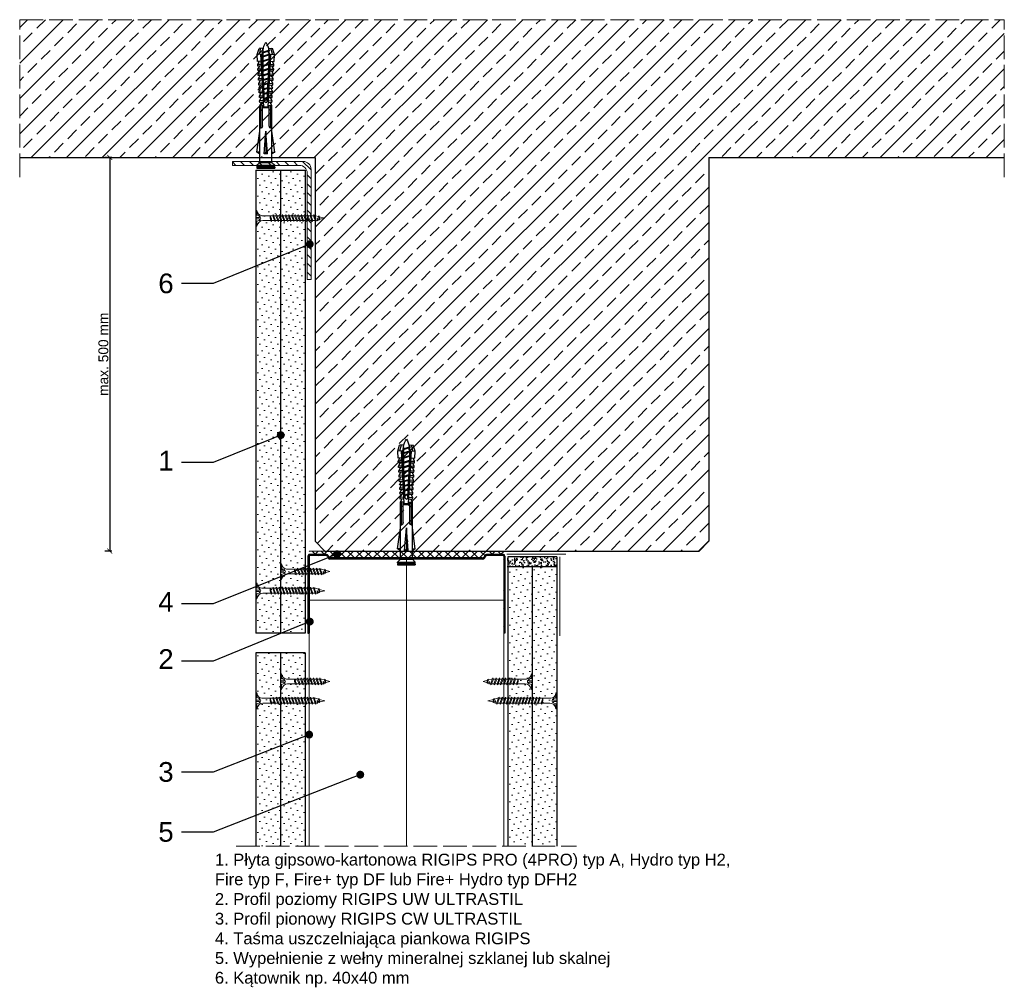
# Model space of a CAD drawing. Header units: millimetres. Extents: x 2445 to 2945, y 503 to 994.
import ezdxf
from ezdxf import colors
from ezdxf.entities.mleader import LeaderData, LeaderLine
from ezdxf.math import Vec2, Vec3

# ---------------------------------------------------------------- set-up
doc = ezdxf.new("R2010")
doc.units = ezdxf.units.MM
doc.linetypes.add('ACAD_ISO02W100', pattern=[15, 12, -3])
for name, color, linetype, lineweight in [('_ISOVER WELNA', 7, 'BATTING', 9), ('_RIGIPS AKCESORIA', 7, 'Continuous', 18), ('_RIGIPS G-K', 7, 'Continuous', 25), ('_RIGIPS PROFIL', 7, 'Continuous', 18), ('KRESKOWANIE', 7, 'Continuous', 9), ('OPISY', 7, 'Continuous', 9), ('PRZERYWANA', 7, 'ACAD_ISO02W100', 9), ('WYMIARY', 7, 'Continuous', 25)]:
    doc.layers.add(name, color=color, linetype=linetype, lineweight=lineweight)
doc.styles.get("Standard").update_dxf_attribs({"font": 'arial.ttf'})
doc.linetypes.add('BATTING', pattern='A,0.00254,-2.54,[134,ltypeshp.shx,S=2.54,R=0,X=-2.54,Y=0],-5.08,[134,ltypeshp.shx,S=2.54,R=180,X=2.54,Y=0],-2.54', length=10.16254)
doc.dimstyles.new('ISO-25', dxfattribs={"dimtxt": 5, "dimasz": 2.5, "dimexe": 2.5, "dimexo": 0.625, "dimtad": 1, "dimtxsty": 'Standard', "dimblk": 'ARCHTICK', "dimcen": 2.5, "dimadec": 0, "dimazin": 0, "dimtfac": 1, "dimtmove": 0, "dimatfit": 3, "dimfxl": 1, "dimfxlon": 1, "dimarcsym": 0})
pattern_1 = [(315, (4683.2067, -36.1), (-1.122532, -3.367596), [0, -3.175])]

# ---------------------------------------------------------------- blocks, each defined once
blk = doc.blocks.new('TN 25')
at = {"layer": '_RIGIPS AKCESORIA'}
for p, q in [((0, -0.84), (0, 7.16)), ((0, 7.16), (0.46, 7.16)), ((0.46, 7.16), (0.46, 4.78)), ((8.47, 4.46), (8.79, 5)), ((8.79, 5), (9.93, 2.01)), ((10.1, 4.46), (10.41, 5)), ((10.41, 5), (11.56, 2.01)), ((11.67, 4.46), (11.99, 5)), ((11.99, 5), (13.14, 2.01)), ((13.21, 4.46), (13.52, 5)), ((13.52, 5), (14.67, 2.01)), ((14.8, 4.46), (15.12, 5)), ((15.12, 5), (16.26, 2.01)), ((16.42, 4.46), (16.73, 5)), ((16.73, 5), (17.88, 2.01)), ((17.99, 4.46), (18.31, 5)), ((18.31, 5), (19.45, 2.01)), ((19.68, 4.46), (20, 5)), ((20, 5), (21.14, 2.01)), ((0.46, 4.78), (0, 4.78)), ((0, 3.5), (1.77, 3.5)), ((0, 2.83), (1.77, 2.83)), ((0.46, 1.64), (0, 1.64)), ((0.46, -0.84), (0.46, 1.64)), ((1.77, 3.5), (1.77, 4.2)), ((1.77, 2.83), (1.77, 2.18)), ((3.02, 4.46), (8.47, 4.46)), ((7.49, 2.01), (3.55, 2.01)), ((7.12, 4.46), (7.12, 3.18)), ((8.03, 2.01), (7.12, 4.46)), ((7.12, 3.18), (7.65, 1.53)), ((7.65, 1.53), (8.03, 2.01)), ((9.41, 2.01), (8.03, 2.01)), ((9.61, 1.51), (8.47, 4.46)), ((9, 4.46), (10.1, 4.46)), ((9.93, 2.01), (9.61, 1.51)), ((11.04, 2.01), (9.93, 2.01)), ((11.23, 1.51), (10.1, 4.46)), ((10.62, 4.46), (11.67, 4.46)), ((11.56, 2.01), (11.23, 1.51)), ((12.61, 2.01), (11.56, 2.01)), ((12.81, 1.51), (11.67, 4.46)), ((12.2, 4.46), (13.21, 4.46)), ((13.14, 2.01), (12.81, 1.51)), ((14.15, 2.01), (13.14, 2.01)), ((14.34, 1.51), (13.21, 4.46)), ((13.73, 4.46), (14.8, 4.46)), ((14.67, 2.01), (14.34, 1.51)), ((15.74, 2.01), (14.67, 2.01)), ((15.94, 1.51), (14.8, 4.46)), ((15.33, 4.46), (16.42, 4.46)), ((16.26, 2.01), (15.94, 1.51)), ((17.36, 2.01), (16.26, 2.01)), ((17.55, 1.51), (16.42, 4.46)), ((16.94, 4.46), (17.99, 4.46)), ((17.88, 2.01), (17.55, 1.51)), ((18.93, 2.01), (17.88, 2.01)), ((19.13, 1.51), (17.99, 4.46)), ((18.52, 4.46), (19.68, 4.46)), ((19.45, 2.01), (19.13, 1.51)), ((19.45, 2.01), (20.62, 2.01)), ((20.82, 1.51), (19.68, 4.46)), ((20.21, 4.46), (20.7, 4.46)), ((20.7, 4.46), (22.28, 3.98)), ((21.14, 2.01), (20.82, 1.51)), ((21.14, 2.01), (21.81, 2.12)), ((21.85, 1.83), (21.67, 3.28)), ((21.67, 3.28), (22.14, 2.4)), ((22.14, 2.4), (21.85, 1.83)), ((22.7, 2.36), (22.14, 2.4)), ((22.28, 3.98), (22.56, 4.37)), ((22.7, 2.36), (22.28, 3.98)), ((22.56, 4.37), (23.03, 2.71)), ((23.03, 2.71), (22.7, 2.36)), ((22.71, 3.85), (25, 3.24)), ((25, 3.24), (23.03, 2.71)), ((0, -0.84), (0.46, -0.84))]:
    blk.add_line(p, q, dxfattribs=at)
for centre, major_axis, ratio, start_param, end_param in [((3.09, 7.67), (0.17, 3.2), 0.826134, 1.773653, 3.180586), ((-0.04, 0.9), (0, 3.93), 0.848176, -0.720942, -0.151112), ((3.37, -1.57), (0.28, 3.57), 0.832181, 0.035984, 1.430787), ((-2.73, 15.91), (0, 14.76), 0.848176, 3.399396, 3.475072), ((0.59, 4.62), (0, 2.81), 0.848176, 3.475072, 3.862535), ((1.66, 3.18), (0, 0.895), 0.848176, -1.552777, -0.720942), ((1.66, 3.18), (0, 0.895), 0.848176, 3.862535, 4.730408)]:
    blk.add_ellipse(centre, major_axis=major_axis, ratio=ratio, start_param=start_param, end_param=end_param, dxfattribs=at)
blk = doc.blocks.new('TN 35')
at = {"layer": '_RIGIPS AKCESORIA'}
for p, q in [((0, -0.84), (0, 7.16)), ((0, 7.16), (0.46, 7.16)), ((0.46, 7.16), (0.46, 4.78)), ((8.47, 4.46), (8.79, 5)), ((8.79, 5), (9.93, 2.01)), ((10.1, 4.46), (10.41, 5)), ((10.41, 5), (11.56, 2.01)), ((11.67, 4.46), (11.99, 5)), ((11.99, 5), (13.14, 2.01)), ((13.21, 4.46), (13.52, 5)), ((13.52, 5), (14.67, 2.01)), ((14.8, 4.46), (15.12, 5)), ((15.12, 5), (16.26, 2.01)), ((16.42, 4.46), (16.73, 5)), ((16.73, 5), (17.88, 2.01)), ((17.99, 4.46), (18.31, 5)), ((18.31, 5), (19.45, 2.01)), ((19.57, 4.46), (19.88, 5)), ((19.88, 5), (21.03, 2.01)), ((21.14, 4.46), (21.46, 5)), ((21.46, 5), (22.6, 2.01)), ((22.72, 4.46), (23.03, 5)), ((23.03, 5), (24.18, 2.01)), ((24.29, 4.46), (24.61, 5)), ((24.61, 5), (25.75, 2.01)), ((25.87, 4.46), (26.18, 5)), ((26.18, 5), (27.33, 2.01)), ((27.44, 4.46), (27.76, 5)), ((27.76, 5), (28.9, 2.01)), ((29.13, 4.46), (29.45, 5)), ((29.45, 5), (30.59, 2.01)), ((0.46, 4.78), (0, 4.78)), ((0, 3.5), (1.77, 3.5)), ((0, 2.83), (1.77, 2.83)), ((0.46, 1.64), (0, 1.64)), ((0.46, -0.84), (0.46, 1.64)), ((1.77, 3.5), (1.77, 4.2)), ((1.77, 2.83), (1.77, 2.18)), ((3.02, 4.46), (8.47, 4.46)), ((7.49, 2.01), (3.55, 2.01)), ((7.12, 4.46), (7.12, 3.18)), ((8.03, 2.01), (7.12, 4.46)), ((7.12, 3.18), (7.65, 1.53)), ((7.65, 1.53), (8.03, 2.01)), ((9.41, 2.01), (8.03, 2.01)), ((9.61, 1.51), (8.47, 4.46)), ((9, 4.46), (10.1, 4.46)), ((9.93, 2.01), (9.61, 1.51)), ((11.04, 2.01), (9.93, 2.01)), ((11.23, 1.51), (10.1, 4.46)), ((10.62, 4.46), (11.67, 4.46)), ((11.56, 2.01), (11.23, 1.51)), ((12.61, 2.01), (11.56, 2.01)), ((12.81, 1.51), (11.67, 4.46)), ((12.2, 4.46), (13.21, 4.46)), ((13.14, 2.01), (12.81, 1.51)), ((14.15, 2.01), (13.14, 2.01)), ((14.34, 1.51), (13.21, 4.46)), ((13.73, 4.46), (14.8, 4.46)), ((14.67, 2.01), (14.34, 1.51)), ((15.74, 2.01), (14.67, 2.01)), ((15.94, 1.51), (14.8, 4.46)), ((15.33, 4.46), (16.42, 4.46)), ((16.26, 2.01), (15.94, 1.51)), ((17.36, 2.01), (16.26, 2.01)), ((17.55, 1.51), (16.42, 4.46)), ((16.94, 4.46), (17.99, 4.46)), ((17.88, 2.01), (17.55, 1.51)), ((18.93, 2.01), (17.84, 2.01)), ((19.13, 1.51), (17.99, 4.46)), ((18.52, 4.46), (19.57, 4.46)), ((19.45, 2.01), (19.13, 1.51)), ((20.51, 2.01), (19.41, 2.01)), ((20.7, 1.51), (19.57, 4.46)), ((20.09, 4.46), (21.14, 4.46)), ((21.03, 2.01), (20.7, 1.51)), ((22.08, 2.01), (20.99, 2.01)), ((22.28, 1.51), (21.14, 4.46)), ((21.67, 4.46), (22.72, 4.46)), ((22.6, 2.01), (22.28, 1.51)), ((23.66, 2.01), (22.56, 2.01)), ((23.85, 1.51), (22.72, 4.46)), ((23.24, 4.46), (24.29, 4.46)), ((24.18, 2.01), (23.85, 1.51)), ((25.23, 2.01), (24.14, 2.01)), ((25.43, 1.51), (24.29, 4.46)), ((24.81, 4.46), (25.87, 4.46)), ((25.75, 2.01), (25.43, 1.51)), ((26.81, 2.01), (25.71, 2.01)), ((27, 1.51), (25.87, 4.46)), ((26.39, 4.46), (27.44, 4.46)), ((27.33, 2.01), (27, 1.51)), ((28.38, 2.01), (27.33, 2.01)), ((28.58, 1.51), (27.44, 4.46)), ((27.96, 4.46), (29.13, 4.46)), ((28.9, 2.01), (28.58, 1.51)), ((28.9, 2.01), (30.07, 2.01)), ((30.27, 1.51), (29.13, 4.46)), ((29.65, 4.46), (30.15, 4.46)), ((30.15, 4.46), (31.73, 3.98)), ((30.59, 2.01), (30.27, 1.51)), ((30.59, 2.01), (31.26, 2.12)), ((31.3, 1.83), (31.12, 3.28)), ((31.12, 3.28), (31.59, 2.4)), ((31.59, 2.4), (31.3, 1.83)), ((32.15, 2.36), (31.59, 2.4)), ((31.73, 3.98), (32.01, 4.37)), ((32.15, 2.36), (31.73, 3.98)), ((32.01, 4.37), (32.48, 2.71)), ((32.48, 2.71), (32.15, 2.36)), ((32.16, 3.85), (35, 3.24)), ((35, 3.24), (32.48, 2.71)), ((0, -0.84), (0.46, -0.84))]:
    blk.add_line(p, q, dxfattribs=at)
for centre, major_axis, ratio, start_param, end_param in [((3.09, 7.67), (0.17, 3.2), 0.826134, 1.773653, 3.180586), ((-0.04, 0.9), (0, 3.93), 0.848176, -0.720942, -0.151112), ((3.37, -1.57), (0.28, 3.57), 0.832181, 0.035984, 1.430787), ((-2.73, 15.91), (0, 14.76), 0.848176, 3.399396, 3.475072), ((0.59, 4.62), (0, 2.81), 0.848176, 3.475072, 3.862535), ((1.66, 3.18), (0, 0.895), 0.848176, -1.552777, -0.720942), ((1.66, 3.18), (0, 0.895), 0.848176, 3.862535, 4.730408)]:
    blk.add_ellipse(centre, major_axis=major_axis, ratio=ratio, start_param=start_param, end_param=end_param, dxfattribs=at)
blk = doc.blocks.new('kolek rozprezny komplet 60')
for p, q in [((390.66, 217.01), (390.76, 218.91)), ((393.15, 216.88), (390.66, 217.01)), ((393.75, 218.75), (390.71, 217.96)), ((393.81, 219.85), (390.76, 218.91)), ((391.67, 216.95), (392.67, 216.95)), ((392.67, 216.95), (391.67, 213.95)), ((392.67, 216.95), (392.07, 213.95)), ((393.07, 216.95), (392.07, 213.95)), ((392.67, 216.95), (393.04, 217.45)), ((393.07, 216.95), (393.04, 217.45)), ((393.07, 216.95), (394.67, 216.95)), ((394.67, 216.95), (393.67, 213.95)), ((393.68, 217.35), (393.81, 219.85)), ((417.38, 216.11), (393.68, 217.35)), ((420.47, 216.55), (393.71, 217.95)), ((397.41, 219.66), (393.81, 219.85)), ((394.67, 216.95), (394.07, 213.95)), ((395.07, 216.95), (394.07, 213.95)), ((394.67, 216.95), (394.92, 217.29)), ((395.07, 216.95), (395.05, 217.28)), ((395.07, 216.95), (397.07, 216.95)), ((397.07, 216.95), (396.07, 213.95)), ((397.07, 216.95), (396.47, 213.95)), ((397.47, 216.95), (396.47, 213.95)), ((397.07, 216.95), (397.23, 217.17)), ((397.31, 217.76), (397.41, 219.66)), ((397.47, 216.95), (397.46, 217.16)), ((397.47, 216.95), (399.47, 216.95)), ((397.67, 217.14), (397.71, 217.74)), ((399, 219.58), (397.82, 218.98)), ((398.47, 217.1), (398.5, 217.7)), ((399.47, 216.95), (398.47, 213.95)), ((399.47, 216.95), (398.87, 213.95)), ((399.87, 216.95), (398.87, 213.95)), ((398.9, 217.68), (399, 219.58)), ((399.8, 219.54), (399, 219.58)), ((399.47, 216.95), (399.55, 217.05)), ((399.7, 217.64), (399.8, 219.54)), ((399.87, 216.95), (399.87, 217.03)), ((399.87, 216.95), (401.38, 216.95)), ((400.07, 217.02), (400.1, 217.62)), ((401.4, 219.45), (400.22, 218.85)), ((400.87, 216.98), (400.9, 217.58)), ((401.87, 216.92), (400.87, 213.95)), ((401.87, 216.92), (401.27, 213.95)), ((402.26, 216.9), (401.27, 213.95)), ((401.3, 217.56), (401.4, 219.45)), ((402.2, 219.41), (401.4, 219.45)), ((402.1, 217.51), (402.2, 219.41)), ((402.47, 216.89), (402.5, 217.49)), ((403.8, 219.33), (402.61, 218.72)), ((403.27, 216.85), (403.3, 217.45)), ((404.22, 216.8), (403.31, 214.05)), ((403.7, 217.43), (403.8, 219.33)), ((404.24, 216.8), (403.7, 214.07)), ((404.62, 216.78), (403.72, 214.07)), ((404.6, 219.29), (403.8, 219.33)), ((404.5, 217.39), (404.6, 219.29)), ((404.86, 216.77), (404.9, 217.37)), ((406.19, 219.2), (405.01, 218.6)), ((405.66, 216.73), (405.69, 217.32)), ((406.58, 216.68), (405.75, 214.18)), ((406.09, 217.3), (406.19, 219.2)), ((406.62, 216.68), (406.12, 214.2)), ((406.98, 216.66), (406.16, 214.2)), ((406.99, 219.16), (406.19, 219.2)), ((406.89, 217.26), (406.99, 219.16)), ((407.26, 216.64), (407.29, 217.24)), ((408.59, 219.08), (407.41, 218.47)), ((408.06, 216.6), (408.09, 217.2)), ((408.94, 216.55), (408.19, 214.31)), ((408.49, 217.18), (408.59, 219.08)), ((408.99, 216.55), (408.55, 214.33)), ((409.39, 219.03), (408.59, 219.08)), ((409.34, 216.53), (408.6, 214.33)), ((409.29, 217.14), (409.39, 219.03)), ((409.66, 216.52), (409.69, 217.12)), ((410.99, 218.95), (409.8, 218.35)), ((410.46, 216.47), (410.49, 217.07)), ((411.3, 216.43), (410.64, 214.44)), ((410.89, 217.05), (410.99, 218.95)), ((411.37, 216.43), (410.98, 214.45)), ((411.69, 216.41), (411.04, 214.46)), ((412.59, 218.87), (411.4, 218.26)), ((412.05, 216.39), (412.09, 216.99)), ((412.49, 216.97), (412.59, 218.87)), ((413.38, 218.82), (412.59, 218.87)), ((412.85, 216.35), (412.89, 216.95)), ((413.66, 216.31), (413.08, 214.56)), ((413.28, 216.93), (413.38, 218.82)), ((413.75, 216.3), (413.4, 214.58)), ((414.05, 216.29), (413.49, 214.58)), ((414.98, 218.74), (413.8, 218.14)), ((414.45, 216.27), (414.48, 216.86)), ((414.88, 216.84), (414.98, 218.74)), ((415.78, 218.7), (414.98, 218.74)), ((415.25, 216.22), (415.28, 216.82)), ((416.02, 216.18), (415.52, 214.69)), ((415.68, 216.8), (415.78, 218.7)), ((416.12, 216.18), (415.83, 214.71)), ((416.41, 216.16), (415.93, 214.71)), ((417.38, 218.62), (416.2, 218.01)), ((417.28, 216.72), (417.38, 218.62)), ((418.18, 218.57), (417.38, 218.62)), ((418.22, 215.58), (418.01, 214.95)), ((418.08, 216.68), (418.18, 218.57)), ((419.78, 218.49), (418.59, 217.89)), ((419.68, 216.59), (419.78, 218.49)), ((430.17, 217.15), (419.71, 217.15)), ((431.37, 217.95), (419.75, 217.95)), ((448.67, 218.45), (419.77, 218.45)), ((420.47, 217.15), (420.47, 213.75)), ((420.67, 217.15), (420.67, 213.75)), ((420.87, 217.15), (420.87, 213.75)), ((443.47, 219.95), (432.8, 218.45)), ((444.34, 216.37), (432.8, 215.45)), ((432.8, 215.45), (443.47, 215.45)), ((444.34, 214.53), (432.8, 215.45)), ((443.47, 218.45), (443.47, 219.95)), ((443.47, 219.95), (444.34, 218.45)), ((444.34, 216.37), (443.47, 215.45)), ((444.34, 214.53), (443.47, 215.45)), ((444.34, 214.53), (444.34, 216.37)), ((450.17, 219.95), (448.67, 218.45)), ((448.67, 218.45), (448.67, 212.45)), ((448.67, 216.95), (448.67, 213.95)), ((450.17, 219.95), (450.17, 210.95)), ((450.67, 219.95), (450.17, 219.95)), ((450.67, 219.95), (450.67, 210.95)), ((450.67, 219.35), (451.17, 219.95)), ((451.17, 219.95), (451.67, 219.95)), ((451.17, 219.95), (451.17, 210.95)), ((451.67, 219.95), (451.67, 210.95)), ((393.15, 214.02), (390.66, 213.89)), ((390.66, 213.89), (390.76, 211.99)), ((393.75, 212.15), (390.71, 212.94)), ((393.81, 211.05), (390.76, 211.99)), ((391.67, 213.95), (391.71, 213.45)), ((391.71, 213.45), (392.07, 213.95)), ((392.07, 213.95), (393.67, 213.95)), ((393.67, 213.95), (393.7, 213.55)), ((417.38, 214.79), (393.68, 213.55)), ((393.68, 213.55), (393.81, 211.05)), ((420.47, 214.35), (393.71, 212.95)), ((393.78, 213.55), (394.07, 213.95)), ((397.41, 211.24), (393.81, 211.05)), ((394.07, 213.95), (396.07, 213.95)), ((396.07, 213.95), (396.09, 213.67)), ((396.28, 213.68), (396.47, 213.95)), ((396.47, 213.95), (398.47, 213.95)), ((397.31, 213.14), (397.41, 211.24)), ((397.67, 213.76), (397.71, 213.16)), ((399, 211.32), (397.82, 211.93)), ((398.47, 213.95), (398.48, 213.8)), ((398.47, 213.8), (398.5, 213.2)), ((398.77, 213.81), (398.87, 213.95)), ((398.87, 213.95), (400.87, 213.95)), ((398.9, 213.22), (399, 211.32)), ((399.8, 211.36), (399, 211.32)), ((399.7, 213.26), (399.8, 211.36)), ((400.07, 213.88), (400.1, 213.28)), ((401.4, 211.45), (400.22, 212.05)), ((400.87, 213.95), (400.88, 213.92)), ((400.87, 213.92), (400.9, 213.32)), ((401.27, 213.95), (401.38, 213.95)), ((401.27, 213.94), (401.27, 213.95)), ((401.3, 213.35), (401.4, 211.45)), ((402.2, 211.49), (401.4, 211.45)), ((402.1, 213.39), (402.2, 211.49)), ((402.47, 214.01), (402.5, 213.41)), ((403.8, 211.57), (402.61, 212.18)), ((403.27, 214.05), (403.3, 213.45)), ((403.7, 213.47), (403.8, 211.57)), ((404.6, 211.62), (403.8, 211.57)), ((404.5, 213.51), (404.6, 211.62)), ((404.86, 214.13), (404.9, 213.53)), ((406.19, 211.7), (405.01, 212.3)), ((405.66, 214.17), (405.69, 213.58)), ((406.09, 213.6), (406.19, 211.7)), ((406.99, 211.74), (406.19, 211.7)), ((406.89, 213.64), (406.99, 211.74)), ((407.26, 214.26), (407.29, 213.66)), ((408.59, 211.82), (407.41, 212.43)), ((408.06, 214.3), (408.09, 213.7)), ((408.49, 213.72), (408.59, 211.82)), ((409.39, 211.87), (408.59, 211.82)), ((409.29, 213.76), (409.39, 211.87)), ((409.66, 214.38), (409.69, 213.79)), ((410.99, 211.95), (409.8, 212.55)), ((410.46, 214.43), (410.49, 213.83)), ((410.89, 213.85), (410.99, 211.95)), ((412.59, 212.03), (411.4, 212.64)), ((412.05, 214.51), (412.09, 213.91)), ((412.49, 213.93), (412.59, 212.03)), ((413.38, 212.08), (412.59, 212.03)), ((412.85, 214.55), (412.89, 213.95)), ((413.28, 213.97), (413.38, 212.08)), ((414.98, 212.16), (413.8, 212.76)), ((414.45, 214.64), (414.48, 214.04)), ((414.88, 214.06), (414.98, 212.16)), ((415.78, 212.2), (414.98, 212.16)), ((415.25, 214.68), (415.28, 214.08)), ((415.68, 214.1), (415.78, 212.2)), ((417.38, 212.29), (416.2, 212.89)), ((417.28, 214.18), (417.38, 212.29)), ((418.18, 212.33), (417.38, 212.29)), ((418.08, 214.22), (418.18, 212.33)), ((419.78, 212.41), (418.59, 213.01)), ((419.68, 214.31), (419.78, 212.41)), ((430.17, 213.75), (419.71, 213.75)), ((431.37, 212.95), (419.75, 212.95)), ((448.67, 212.45), (419.77, 212.45)), ((443.47, 210.95), (432.8, 212.45)), ((443.47, 212.45), (443.47, 210.95)), ((443.47, 210.95), (444.34, 212.45)), ((450.17, 210.95), (448.67, 212.45)), ((450.67, 210.95), (450.17, 210.95)), ((450.67, 211.55), (451.17, 210.95)), ((451.17, 210.95), (451.67, 210.95))]:
    blk.add_line(p, q)
for centre, radius, start, end in [((393.41, 206.24), 10.85, 99.2038, 121.9083), ((393.41, 224.66), 10.85, 238.0917, 260.7962), ((393.65, 216.85), 0.5, 87, 177), ((397.68, 219.24), 0.3, 177, 297), ((400.08, 219.12), 0.3, 177, 297), ((402.48, 218.99), 0.3, 177, 297), ((404.87, 218.87), 0.3, 177, 297), ((407.27, 218.74), 0.3, 177, 297), ((409.67, 218.61), 0.3, 177, 297), ((411.27, 218.53), 0.3, 177, 297), ((413.66, 218.41), 0.3, 177, 297), ((416.06, 218.28), 0.3, 177, 297), ((417.55, 215.45), 0.682, 255.8604, 104.1386), ((418.46, 218.15), 0.3, 177, 297), ((422.67, 216.95), 1, 90, 168.463), ((430.17, 218.45), 1.3, 270, 0), ((393.65, 214.05), 0.5, 183, 273), ((397.68, 211.66), 0.3, 63, 183), ((400.08, 211.78), 0.3, 63, 183), ((402.48, 211.91), 0.3, 63, 183), ((404.87, 212.03), 0.3, 63, 183), ((407.27, 212.16), 0.3, 63, 183), ((409.67, 212.29), 0.3, 63, 183), ((411.27, 212.37), 0.3, 63, 183), ((413.66, 212.5), 0.3, 63, 183), ((416.06, 212.62), 0.3, 63, 183), ((418.46, 212.75), 0.3, 63, 183), ((422.67, 213.95), 1, 191.537, 270), ((430.17, 212.45), 1.3, 0, 90)]:
    blk.add_arc(centre, radius, start, end)
blk = doc.blocks.new('UW 100 ULTRASTIL')
h = blk.add_hatch()
h.set_pattern_fill('ANSI31', color=256, scale=0.5, style=0)
h.paths.add_polyline_path([(166.82, 2.35), (89.14, 2.35, 0.286951), (88.24, 1.79), (87.91, 1.11, -0.286951), (87.01, 0.55), (78.78, 0.55, -0.414214), (78.53, 0.8), (78.53, 40), (77.98, 40), (77.98, 0.8, 0.414214), (78.78, 0), (87.35, 0, 0.286951), (88.25, 0.56), (88.58, 1.24, -0.286951), (89.48, 1.8), (166.48, 1.8, -0.286951), (167.38, 1.24), (167.71, 0.56, 0.286951), (168.61, 0), (177.18, 0, 0.414214), (177.98, 0.8), (177.98, 40), (177.43, 40), (177.43, 0.8, -0.414214), (177.18, 0.55), (168.95, 0.55, -0.286951), (168.05, 1.11), (167.72, 1.79, 0.286951)])
for p, q in [((77.98, 0.8), (77.98, 40)), ((77.98, 40), (78.53, 40)), ((78.53, 0.8), (78.53, 40)), ((177.43, 0.8), (177.43, 40)), ((177.98, 40), (177.43, 40)), ((177.98, 0.8), (177.98, 40)), ((78.78, 0.55), (87.01, 0.55)), ((78.78, 0), (87.35, 0)), ((87.91, 1.11), (88.24, 1.79)), ((88.25, 0.56), (88.58, 1.24)), ((89.14, 2.35), (166.82, 2.35)), ((89.48, 1.8), (166.48, 1.8)), ((167.71, 0.56), (167.38, 1.24)), ((168.05, 1.11), (167.72, 1.79)), ((168.61, 0), (177.18, 0)), ((168.95, 0.55), (177.18, 0.55))]:
    blk.add_line(p, q)
for centre, radius, start, end in [((78.78, 0.8), 0.8, 180, 270), ((78.78, 0.8), 0.25, 180, 270), ((87.01, 1.55), 1, 270, 334.0435), ((87.35, 1), 1, 270, 334.0435), ((89.14, 1.35), 1, 90, 154.0435), ((89.48, 0.8), 1, 90, 154.0435), ((166.48, 0.8), 1, 25.9565, 90), ((166.82, 1.35), 1, 25.9565, 90), ((168.61, 1), 1, 205.9565, 270), ((168.95, 1.55), 1, 205.9565, 270), ((177.18, 0.8), 0.8, 270, 0), ((177.18, 0.8), 0.25, 270, 0)]:
    blk.add_arc(centre, radius, start, end)
blk = doc.blocks.new('KATOWNIK 60x40x2')
at = {"layer": 'KRESKOWANIE'}
h = blk.add_hatch(dxfattribs=at)
h.set_pattern_fill('ANSI31', color=256)
h.paths.add_polyline_path([(3327.91, 5182.56), (3291.91, 5182.56, 0.414214), (3287.91, 5178.56), (3287.91, 5122.56), (3289.91, 5122.56), (3289.91, 5176.56, -0.414214), (3293.91, 5180.56), (3327.91, 5180.56)])
at = {"layer": '_RIGIPS PROFIL'}
for p, q in [((3291.91, 5182.56), (3327.91, 5182.56)), ((3293.91, 5180.56), (3327.91, 5180.56)), ((3327.91, 5180.56), (3327.91, 5182.56)), ((3287.91, 5178.56), (3287.91, 5122.56)), ((3289.91, 5176.56), (3289.91, 5122.56)), ((3287.91, 5122.56), (3289.91, 5122.56))]:
    blk.add_line(p, q, dxfattribs=at)
for centre in [(3291.91, 5178.56), (3293.91, 5176.56)]:
    blk.add_arc(centre, 4, 90, 180, dxfattribs=at)
blk = doc.blocks.new('_ArchTick')
at = {"color": 0, "linetype": 'ByBlock', "const_width": 0.15}
blk.add_lwpolyline([(-0.5, -0.5), (0.5, 0.5)], dxfattribs=at)
blk = doc.blocks.new('*D13')
at = {"layer": 'Defpoints', "color": 0, "transparency": 16777216}
for p in [(2534.01, 924.45), (2490.91, 724.45), (2600.2, 724.45)]:
    blk.add_point(p, dxfattribs=at)
at = {"layer": 'WYMIARY', "color": 0, "lineweight": -2, "transparency": 16777216}
for p, q in [((2491.91, 924.45), (2488.41, 924.45)), ((2490.91, 924.45), (2490.91, 724.45)), ((2491.91, 724.45), (2488.41, 724.45))]:
    blk.add_line(p, q, dxfattribs=at)
at = {"layer": 'WYMIARY', "color": 0, "lineweight": -2, "transparency": 16777216, "xscale": 2.5, "yscale": 2.5, "zscale": 2.5}
for p, rotation in [((2490.91, 924.45), 90), ((2490.91, 724.45), 270)]:
    blk.add_blockref('_ArchTick', p, dxfattribs=dict(at, rotation=rotation))
at = {"layer": 'WYMIARY', "color": 0, "transparency": 16777216, "insert": (2487.73, 824.45), "char_height": 5, "attachment_point": 5, "rotation": 90}
blk.add_mtext('max. 500 mm', dxfattribs=at)
blk = doc.blocks.new('_Dot')
at = {"color": 0, "linetype": 'ByBlock', "lineweight": -2}
blk.add_line((-0.5, 0), (-1, 0), dxfattribs=at)
at = {"color": 0, "linetype": 'ByBlock', "const_width": 0.5}
blk.add_lwpolyline([(-0.25, 0, 1), (0.25, 0, 1)], format="xyb", close=True, dxfattribs=at)

msp = doc.modelspace()

# ---------------------------------------------------------------- hatches: boundary and pattern name
at = {"layer": '_RIGIPS G-K'}
h = msp.add_hatch(dxfattribs=at)
h.set_pattern_fill('AR-SAND', color=256, scale=0.05, angle=90, style=0)
h.set_pattern_definition([(307.5, (1602.6196, 2735.9881), (2.4470662, 0.0800016), [0, -1.9304, 0, -2.159, 0, -2.06375]), (277.5, (1602.6196, 2735.988), (3.5841255, -2.2476164), [0, -1.0414, 0, -1.7399, 0, -0.66675]), (237.5, (1602.6196, 2737.5502), (0.007186, -3.9549619), [0, -0.635, 0, -2.286, 0, -2.9845]), (227.5, (1602.6196, 2737.5502), (1.1146466, -3.8177823), [0, -0.3175, 0, -1.4986, 0, -1.7145])])
h.paths.add_polyline_path([(2718.003, 716.451), (2718.003, 721.451), (2693.003, 721.451), (2693.003, 716.451)])
at = {"layer": 'KRESKOWANIE'}
h = msp.add_hatch(dxfattribs=at)
h.set_pattern_fill('ANSI33', color=256, scale=2, style=0)
h.paths.add_polyline_path([(2795.203, 924.451), (2945.203, 924.451), (2945.203, 994.451), (2445.203, 994.451), (2445.203, 924.451), (2595.203, 924.451), (2595.203, 729.451), (2600.203, 724.451), (2790.203, 724.451), (2795.203, 729.451)])
h = msp.add_hatch(dxfattribs=at)
h.set_pattern_fill('DOTS', color=256, scale=2, angle=225, style=0)
h.paths.add_polyline_path([(2577.703, 917.951), (2565.203, 917.951), (2565.203, 682.751), (2577.703, 682.751)])
h.paths.add_polyline_path([(2590.203, 917.951), (2577.703, 917.951), (2577.703, 682.751), (2590.203, 682.751)])
h = msp.add_hatch(dxfattribs=at)
h.set_pattern_fill('ANSI37', color=256, angle=90, style=0)
h.paths.add_polyline_path([(2691.003, 724.451), (2600.203, 724.451), (2592.203, 724.451), (2592.203, 722.726, -0.0632542), (2592.403, 722.751), (2600.978, 722.751, -0.2869508), (2601.877, 722.189), (2602.206, 721.514, 0.2869508), (2603.105, 720.951), (2680.102, 720.951, 0.2869508), (2681.001, 721.514), (2681.33, 722.189, -0.2869508), (2682.229, 722.751), (2690.803, 722.751, -0.0632542), (2691.003, 722.726)])
h = msp.add_hatch(dxfattribs=at)
h.set_pattern_fill('DOTS', color=256, scale=2, angle=225, style=0)
h.set_pattern_definition(pattern_1)
h.paths.add_polyline_path([(2693.003, 574.451), (2705.503, 574.451), (2705.503, 716.451), (2693.003, 716.451)])
h = msp.add_hatch(dxfattribs=at)
h.set_pattern_fill('DOTS', color=256, scale=2, angle=225, style=0)
h.set_pattern_definition(pattern_1)
h.paths.add_polyline_path([(2705.503, 574.451), (2718.003, 574.451), (2718.003, 716.451), (2705.503, 716.451)])
h = msp.add_hatch(dxfattribs=at)
h.set_pattern_fill('DOTS', color=256, scale=2, angle=225, style=0)
h.paths.add_polyline_path([(2577.703, 672.751), (2565.203, 672.751), (2565.203, 574.451), (2577.703, 574.451)])
h.paths.add_polyline_path([(2590.203, 672.751), (2577.703, 672.751), (2577.703, 574.451), (2590.203, 574.451)])

# ---------------------------------------------------------------- linework, layer by layer
for p, q in [((2445.203, 924.451), (2595.203, 924.451)), ((2595.203, 924.451), (2595.203, 729.451)), ((2795.203, 924.451), (2795.203, 729.451)), ((2795.203, 924.451), (2945.203, 924.451)), ((2600.203, 724.451), (2595.203, 729.451)), ((2795.203, 729.451), (2790.203, 724.451)), ((2600.203, 724.451), (2790.203, 724.451))]:
    msp.add_line(p, q)
at = {"layer": '_ISOVER WELNA', "ltscale": 4.8}
msp.add_line((2641.603, 574.451), (2641.603, 720.401), dxfattribs=at)
at = {"layer": '_RIGIPS AKCESORIA'}
for p, q in [((2692.503, 722.951), (2722.503, 722.951)), ((2719.503, 721.451), (2719.503, 681.451))]:
    msp.add_line(p, q, dxfattribs=at)
at = {"layer": '_RIGIPS G-K'}
for p, q in [((2565.203, 917.951), (2565.203, 682.751)), ((2565.203, 917.951), (2590.203, 917.951)), ((2577.703, 917.951), (2577.703, 682.751)), ((2590.203, 917.951), (2590.203, 682.751)), ((2693.003, 721.451), (2693.003, 574.451)), ((2718.003, 721.451), (2693.003, 721.451)), ((2718.003, 721.451), (2718.003, 574.451)), ((2718.003, 716.451), (2693.003, 716.451)), ((2705.503, 716.451), (2705.503, 574.451)), ((2590.203, 682.751), (2565.203, 682.751)), ((2590.203, 672.751), (2565.203, 672.751)), ((2565.203, 672.751), (2565.203, 574.451)), ((2577.703, 672.751), (2577.703, 574.451)), ((2590.203, 672.751), (2590.203, 574.451))]:
    msp.add_line(p, q, dxfattribs=at)
at = {"layer": '_RIGIPS PROFIL'}
for p, q in [((2592.203, 699.451), (2592.203, 574.451)), ((2691.003, 699.451), (2691.003, 574.451))]:
    msp.add_line(p, q, dxfattribs=at)
at = {"layer": '_RIGIPS PROFIL', "lineweight": 9}
msp.add_line((2592.203, 699.451), (2691.003, 699.451), dxfattribs=at)
at = {"layer": 'KRESKOWANIE'}
msp.add_line((2592.203, 724.451), (2600.203, 724.451), dxfattribs=at)
at = {"layer": 'PRZERYWANA'}
for p, q in [((2445.203, 994.451), (2945.203, 994.451)), ((2445.203, 914.451), (2445.203, 994.451)), ((2945.203, 914.451), (2945.203, 994.451)), ((2555.203, 574.451), (2728.003, 574.451))]:
    msp.add_line(p, q, dxfattribs=at)

# ---------------------------------------------------------------- block references
at = {"xscale": -1, "rotation": 90}
for p in [(2785.654, 1370.626), (2857.054, 1169.076)]:
    msp.add_blockref('kolek rozprezny komplet 60', p, dxfattribs=at)
at = {"rotation": 180}
msp.add_blockref('UW 100 ULTRASTIL', (2769.583, 722.751), dxfattribs=at)
at = {"layer": '_RIGIPS AKCESORIA'}
for name, p in [('TN 35', (2565.203, 890.411)), ('TN 25', (2577.703, 710.856)), ('TN 35', (2565.203, 701.078)), ('TN 25', (2577.703, 654.988)), ('TN 35', (2565.203, 645.21))]:
    msp.add_blockref(name, p, dxfattribs=at)
at = {"layer": '_RIGIPS AKCESORIA', "xscale": -1}
for name, p in [('TN 25', (2705.503, 654.988)), ('TN 35', (2718.003, 645.21))]:
    msp.add_blockref(name, p, dxfattribs=at)
at = {"layer": '_RIGIPS PROFIL', "xscale": -1}
msp.add_blockref('KATOWNIK 60x40x2', (5881.11, -4260.112), dxfattribs=at)

# ---------------------------------------------------------------- texts
at = {"insert": (2544.343, 570.7), "char_height": 6, "width": 265.50274, "attachment_point": 1}
msp.add_mtext('\\A1;1. {\\A0;Płyta gipsowo-kartonowa RIGIPS PRO (4PRO) typ A, Hydro typ H2, Fire typ F, Fire+ typ DF lub Fire+ Hydro typ DFH2\\P}2. Profil poziomy RIGIPS UW ULTRASTIL\\P3. Profil pionowy RIGIPS CW ULTRASTIL\\P4. Taśma uszczelniająca piankowa RIGIPS\\P5. Wypełnienie z wełny mineralnej szklanej lub skalnej\\P6. Kątownik np. 40x40 mm', dxfattribs=at)

# ---------------------------------------------------------------- dimensions: what is measured, and where the dimension line sits
at = {"layer": 'WYMIARY'}
dim = msp.add_linear_dim(base=(2490.911, 724.451), p1=(2534.01, 924.451), p2=(2600.203, 724.451), angle=90, text='max. 500 mm', dimstyle='ISO-25', override={"dimtad": 3, "dimtmove": 2}, dxfattribs=at)
dim.commit()
dim.dimension.update_dxf_attribs({"geometry": '*D13', "text_midpoint": (2487.733, 824.451)})

# ---------------------------------------------------------------- leaders
at = {"layer": 'OPISY'}
ml = msp.add_multileader_mtext('Standard', dxfattribs=at)
ml.set_content('6', color=256)
ml.set_leader_properties()
ml.set_arrow_properties(name='DOT')
ml.build(insert=Vec2(0, 0))
ctx = ml.context
ctx.base_point, ctx.char_height, ctx.landing_gap_size, ctx.plane_origin = Vec3(2512.771, 860.392), 10, 4, Vec3(2719.963, 716.733)
ctx.text_align_type = 2
notes = []
notes.append((ctx, [(0, (1, 1, 0), (2543.374, 860.392), (-1, 0), 16, [(0, [(2592.508, 880.41)], 0, [])])]))
ctx.mtext.insert, ctx.mtext.alignment, ctx.mtext.flow_direction = Vec3(2523.374, 865.478), 3, 5
ml = msp.add_multileader_mtext('Standard', dxfattribs=at)
ml.set_content('1', color=256)
ml.set_leader_properties()
ml.set_arrow_properties(name='DOT')
ml.build(insert=Vec2(0, 0))
ctx = ml.context
ctx.base_point, ctx.char_height, ctx.landing_gap_size, ctx.plane_origin = Vec3(2515.691, 769.394), 10, 4, Vec3(2719.963, 625.735)
ctx.text_align_type = 2
notes.append((ctx, [(0, (1, 1, 0), (2543.374, 769.394), (-1, 0), 16, [(0, [(2577.762, 783.354)], 0, [])])]))
ctx.mtext.insert, ctx.mtext.alignment, ctx.mtext.flow_direction = Vec3(2523.374, 775.394), 3, 5
ml = msp.add_multileader_mtext('Standard', dxfattribs=at)
ml.set_content('4', color=256)
ml.set_leader_properties()
ml.set_arrow_properties(name='DOT')
ml.build(insert=Vec2(0, 0))
ctx = ml.context
ctx.base_point, ctx.char_height, ctx.landing_gap_size, ctx.plane_origin = Vec3(2512.458, 697.648), 10, 4, Vec3(2719.963, 553.989)
ctx.text_align_type = 2
notes.append((ctx, [(0, (1, 1, 0), (2543.374, 697.648), (-1, 0), 16, [(0, [(2606.32, 722.876)], 0, [])])]))
ctx.mtext.insert, ctx.mtext.alignment, ctx.mtext.flow_direction = Vec3(2523.374, 703.648), 3, 5
ml = msp.add_multileader_mtext('Standard', dxfattribs=at)
ml.set_content('2', color=256)
ml.set_leader_properties()
ml.set_arrow_properties(name='DOT')
ml.build(insert=Vec2(0, 0))
ctx = ml.context
ctx.base_point, ctx.char_height, ctx.landing_gap_size, ctx.plane_origin = Vec3(2512.751, 668.599), 10, 4, Vec3(2719.963, 524.94)
ctx.text_align_type = 2
notes.append((ctx, [(0, (1, 1, 0), (2543.374, 668.599), (-1, 0), 16, [(0, [(2592.508, 688.617)], 0, [])])]))
ctx.mtext.insert, ctx.mtext.alignment, ctx.mtext.flow_direction = Vec3(2523.374, 674.599), 3, 5
ml = msp.add_multileader_mtext('Standard', dxfattribs=at)
ml.set_content('3', color=256)
ml.set_leader_properties()
ml.set_arrow_properties(name='DOT')
ml.build(insert=Vec2(0, 0))
ctx = ml.context
ctx.base_point, ctx.char_height, ctx.landing_gap_size, ctx.plane_origin = Vec3(2512.826, 612.167), 10, 4, Vec3(2719.963, 468.508)
ctx.text_align_type = 2
notes.append((ctx, [(0, (1, 1, 0), (2543.374, 612.167), (-1, 0), 16, [(0, [(2592.203, 631.207)], 0, [])])]))
ctx.mtext.insert, ctx.mtext.alignment, ctx.mtext.flow_direction = Vec3(2523.374, 617.256), 3, 5
ml = msp.add_multileader_mtext('Standard', dxfattribs=at)
ml.set_content('5', color=256)
ml.set_leader_properties()
ml.set_arrow_properties(name='DOT')
ml.build(insert=Vec2(0, 0))
ctx = ml.context
ctx.base_point, ctx.char_height, ctx.landing_gap_size, ctx.plane_origin = Vec3(2512.744, 581.7), 10, 4, Vec3(2719.963, 438.04)
ctx.text_align_type = 2
notes.append((ctx, [(0, (1, 1, 0), (2543.374, 581.7), (-1, 0), 16, [(0, [(2618.137, 610.852)], 0, [])])]))
ctx.mtext.insert, ctx.mtext.alignment, ctx.mtext.flow_direction = Vec3(2523.374, 586.785), 3, 5
for ctx, leaders in notes:
    for number, flags, end, landing, length, lines in leaders:
        leader = LeaderData()
        leader.index, (leader.has_last_leader_line, leader.has_dogleg_vector, leader.attachment_direction) = number, flags
        leader.last_leader_point, leader.dogleg_vector, leader.dogleg_length = Vec3(end), Vec3(landing), length
        for number, points, colour, breaks in lines:
            line = LeaderLine()
            line.index, line.vertices, line.color, line.breaks = number, Vec3.list(points), colors.encode_raw_color(colour), breaks
            leader.lines.append(line)
        ctx.leaders.append(leader)

doc.saveas('drawing.dxf')
